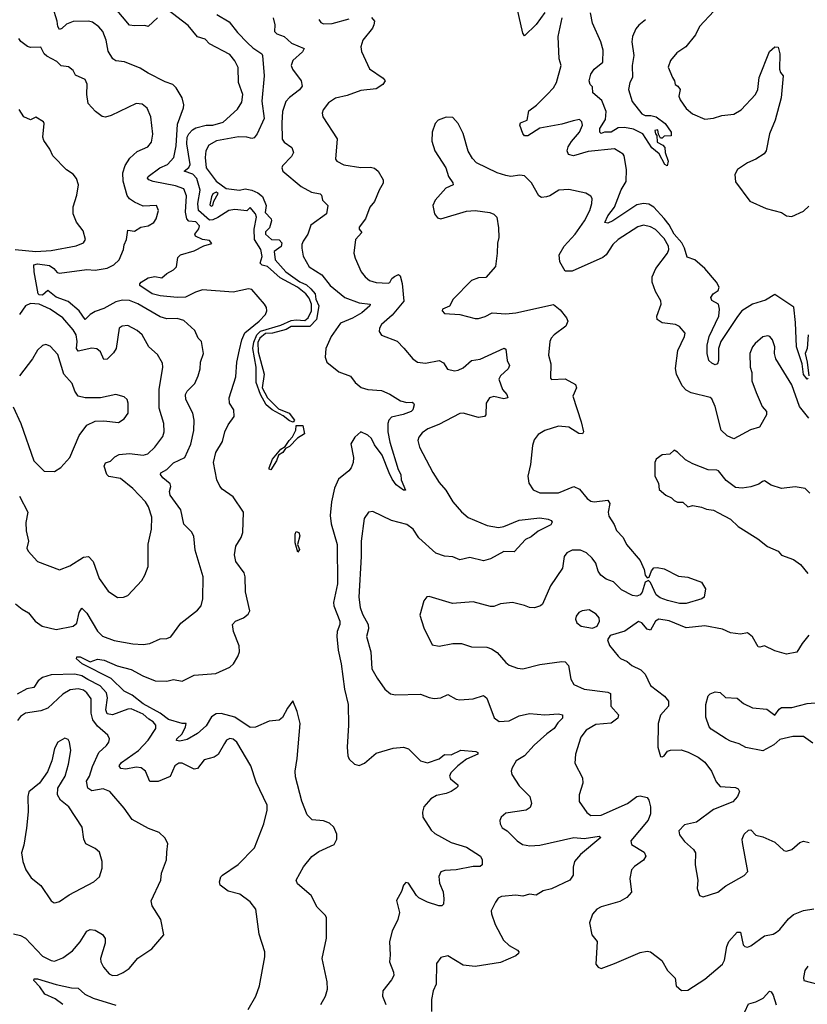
# Model space of a CAD drawing. Extents: x 2143765 to 2212931, y 878955 to 1017455.
# Tile 210 of 256: x 2155531 to 2160157, y 987996 to 993774. Entities that reach past the tile are written whole.
import ezdxf

# ---------------------------------------------------------------- set-up
doc = ezdxf.new("R2010")
doc.units = 0

msp = doc.modelspace()

# ---------------------------------------------------------------- linework, layer by layer
at = {"layer": '0CON20XD'}
for points in [[(2156340.4, 993785), (2156285, 993734.5), (2156265, 993740.6), (2156205, 993737.5), (2156175, 993742), (2156043, 993903)], [(2158615, 993815.7), (2158565, 993746.9), (2158495, 993680), (2158485.7, 993695.7), (2158437.8, 993905)], [(2156146.8, 993526.8), (2156095, 993533.8), (2156078.5, 993545), (2156050.7, 993590.7), (2156038.1, 993655), (2156018.9, 993705), (2155995, 993732.2), (2155959.2, 993759.2), (2155935, 993766.4), (2155845, 993764.5), (2155805, 993748.1), (2155778.2, 993721.8), (2155765, 993716.9), (2155755, 993733.8), (2155751.2, 993765), (2155725, 993847.5)], [(2156689.1, 993805), (2156761.1, 993761.1), (2156809.7, 993699.7), (2156868.6, 993638.6), (2156899.5, 993609.5), (2156951.9, 993575), (2156956.5, 993565), (2156965.7, 993445), (2156952.7, 993297.3), (2156967.1, 993195), (2156925, 993105.6), (2156908.2, 993081.8), (2156895, 993077.1), (2156865.3, 993085.3), (2156815, 993087.7), (2156686.7, 993063.3), (2156642.4, 993037.6), (2156624.2, 993005), (2156619.4, 992965), (2156625.5, 992905), (2156685, 992826.2), (2156742.9, 992782.9), (2156822.5, 992775), (2156855, 992781.4), (2156895, 992773.6), (2156928.8, 992758.8), (2156956, 992736), (2156978.1, 992685), (2156972.8, 992642.8), (2157008.1, 992605), (2157009.2, 992595), (2156997.1, 992552.9), (2156975, 992530), (2156974.5, 992515), (2157010, 992485), (2157055, 992483.3), (2157070, 992465), (2157067.1, 992442.9), (2157025.5, 992414.5), (2157031.2, 992365), (2157094.4, 992295), (2157176.5, 992236.5), (2157215, 992218.1), (2157240.9, 992195), (2157265.6, 992165), (2157269.6, 992135), (2157287.6, 992095), (2157274.1, 992015), (2157235.3, 991974.7), (2157125, 991973.8), (2157095, 991956.8), (2157015, 991935.4), (2156975, 991933.8), (2156941.5, 991905), (2156929.8, 991880.2), (2156931.2, 991825), (2156966.2, 991693.8), (2156954.2, 991615), (2156985.4, 991555), (2157050.8, 991490.8), (2157112.5, 991465), (2157144.5, 991425), (2157136.8, 991413.2), (2157115, 991420.8), (2157079.1, 991449.1), (2157014.4, 991484.4), (2156979.2, 991515), (2156944.2, 991575), (2156919.5, 991645), (2156920, 991735), (2156900.6, 991845), (2156905, 991882), (2156924.2, 991925), (2156945, 991945.8), (2157065, 991981.5), (2157125, 992008.5), (2157155, 992013.8), (2157205, 992008.8), (2157225.5, 992025), (2157245.4, 992065), (2157243.8, 992105), (2157230.4, 992140.4), (2157211.8, 992165), (2157162, 992205), (2157059.6, 992259.6), (2156985.3, 992325.3), (2156954.7, 992334.7), (2156942.9, 992345), (2156954.2, 992385), (2156947.1, 992425), (2156909.2, 992485), (2156908.8, 992545), (2156921.5, 992615), (2156915.2, 992635.2), (2156885, 992672.5), (2156865, 992653.6), (2156795, 992661.2), (2156760, 992655), (2156695, 992613.2), (2156665, 992599.5), (2156645, 992597.7), (2156580.3, 992655), (2156576.6, 992696.6), (2156590, 992775), (2156572, 992842), (2156547.9, 992867.9), (2156497.1, 992885), (2156523.4, 992906.6), (2156531.1, 992925), (2156513.2, 993046.8), (2156515.2, 993085), (2156525, 993105.2), (2156545, 993127.7), (2156565, 993139.6), (2156625, 993154.7), (2156665, 993155.6), (2156725, 993172.5), (2156810.8, 993249.2), (2156835, 993290), (2156840.7, 993335), (2156816, 993405), (2156814, 993494), (2156795, 993533.8), (2156765, 993570), (2156645, 993632.5), (2156620.7, 993660.7), (2156575, 993673.3), (2156520.2, 993740.2), (2156395, 993836.7)], [(2157018.8, 993785), (2157028.8, 993745), (2157027.5, 993705), (2157041.7, 993691.7), (2157085, 993676), (2157126.4, 993636.4), (2157201.2, 993605), (2157190.8, 993585), (2157135.8, 993535), (2157125.7, 993505), (2157132.9, 993485), (2157183.2, 993415), (2157190, 993385), (2157175, 993363.3), (2157115, 993318.5), (2157094.6, 993295), (2157073.9, 993235), (2157070.9, 993169.1), (2157072.5, 993072.5), (2157085, 993056), (2157128.6, 993025), (2157138.1, 992995), (2157127.8, 992972.2), (2157075, 992916.7), (2157070.8, 992905), (2157076, 992885), (2157182.9, 992795), (2157245, 992761.8), (2157295, 992752.5), (2157302.5, 992745), (2157309.4, 992715), (2157341.4, 992685), (2157333.3, 992635), (2157240.4, 992569.6), (2157222.7, 992515), (2157195.4, 992475), (2157188.7, 992455), (2157186.9, 992433.1), (2157196.3, 992386.3), (2157231.1, 992325), (2157305, 992276.5), (2157354, 992215), (2157440.4, 992145), (2157525, 992113), (2157590, 992105), (2157587.5, 992095), (2157539.2, 992055), (2157485, 992023.2), (2157415, 991994.4), (2157360.4, 991915), (2157328.9, 991845), (2157325.5, 991795), (2157334.4, 991765), (2157405, 991708.1), (2157473.4, 991683.4), (2157501.2, 991645), (2157535.5, 991615.5), (2157575, 991603.5), (2157655, 991597.5), (2157705, 991576.4), (2157768.1, 991538.1), (2157805, 991528.8), (2157835, 991529.4), (2157843.8, 991525), (2157846.7, 991515), (2157840, 991485), (2157830, 991475), (2157782.6, 991457.4), (2157715, 991442.5), (2157698.2, 991425), (2157693.8, 991405), (2157693.2, 991355), (2157705.3, 991295.3), (2157753.8, 991135), (2157768.5, 991105), (2157771.4, 991075), (2157797, 991013), (2157785, 991013.8), (2157742.5, 991045), (2157717.7, 991077.7), (2157701.2, 991115), (2157659.2, 991219.2), (2157615, 991278.9), (2157596.1, 991316.1), (2157575, 991335.5), (2157535, 991356), (2157498.6, 991325), (2157475.7, 991285), (2157490.8, 991205), (2157488.7, 991175), (2157477.3, 991145), (2157463.7, 991126.3), (2157402.6, 991077.4), (2157379.6, 991025), (2157362.1, 990945), (2157354.5, 990865.5), (2157359.4, 990815), (2157395.5, 990695.5), (2157396.9, 990463.1), (2157374.7, 990354.7), (2157376.7, 990335), (2157410.3, 990245), (2157411.2, 990225), (2157395.8, 990185), (2157394.3, 990155), (2157400.3, 990075), (2157419.7, 989995), (2157439.1, 989845), (2157459.3, 989755), (2157461.8, 989635), (2157454.5, 989505), (2157458, 989455), (2157466.2, 989435), (2157496.7, 989405), (2157525, 989398.6), (2157555, 989411.9), (2157625, 989470.9), (2157725, 989500), (2157785, 989505.6), (2157815, 989495.8), (2157885, 989424.2), (2157925, 989412.9), (2157993.8, 989436.2), (2158025, 989462.5), (2158065, 989459.4), (2158122.1, 989487.9), (2158209.8, 989479.8), (2158221.2, 989475), (2158222, 989465), (2158155, 989434.7), (2158103.8, 989396.2), (2158063.1, 989355), (2158055.5, 989335), (2158060.4, 989320.4), (2158104, 989285), (2158104, 989275), (2158094, 989265), (2158063.9, 989246.1), (2158035, 989232.9), (2157978.6, 989221.4), (2157945, 989202.9), (2157903.6, 989155), (2157896.3, 989123.7), (2157897.5, 989095), (2157947.7, 989017.7), (2157969.2, 988999.2), (2158065, 988946.5), (2158155, 988918.5), (2158238, 988865), (2158246.7, 988845), (2158247.5, 988815), (2158235, 988804.2), (2158195, 988805.6), (2158095, 988784.6), (2158027.8, 988782.2), (2158005, 988774.2), (2157992.9, 988747.1), (2157996.4, 988706.4), (2158017, 988657), (2158022.5, 988615), (2158020, 988585), (2158010, 988575), (2157992.5, 988575), (2157925, 988595.8), (2157875, 988622), (2157860.8, 988635), (2157815, 988706.7), (2157799.3, 988710.7), (2157784.5, 988695.5), (2157772.6, 988657.4), (2157744.4, 988605), (2157761.1, 988535), (2157752.5, 988495), (2157718.2, 988425), (2157702.1, 988365), (2157706.2, 988285), (2157702.2, 988245), (2157726.5, 988185), (2157728.5, 988165), (2157715, 988139.2), (2157664.2, 988075), (2157662.5, 988045), (2157680.8, 987995)], [(2157286.9, 993775), (2157298.8, 993758.8), (2157315, 993750.6), (2157365, 993751.5), (2157465, 993780)], [(2157597, 993787), (2157613.8, 993765), (2157611.2, 993745), (2157602, 993725), (2157545.8, 993655), (2157534.2, 993615), (2157537.3, 993587.3), (2157585.5, 993485.5), (2157665, 993431.2), (2157676.7, 993415), (2157663.8, 993395), (2157625, 993369.2), (2157535, 993358.6), (2157455, 993330), (2157385, 993314.2), (2157345, 993286), (2157312.5, 993245), (2157307.5, 993225), (2157310.8, 993205), (2157395.4, 993075.4), (2157386.2, 992956.2), (2157392.5, 992945), (2157435, 992922), (2157535, 992907.1), (2157591.3, 992908.7), (2157613.6, 992903.6), (2157636.2, 992885), (2157666, 992835), (2157666, 992815), (2157642, 992775), (2157615, 992706.7), (2157586.7, 992675), (2157561.5, 992605), (2157523.8, 992556.2), (2157524.5, 992545), (2157540, 992525), (2157502.2, 992485), (2157494, 992405), (2157500.8, 992375), (2157535.4, 992295.4), (2157559.2, 992265), (2157585, 992244.2), (2157625, 992231.9), (2157695, 992228.1), (2157705, 992232.9), (2157716.5, 992255), (2157731.8, 992268.2), (2157755, 992278.2), (2157765, 992272.2), (2157777.1, 992227.1), (2157787.7, 992122.3), (2157718.9, 992041.1), (2157655.7, 991985), (2157644.3, 991965), (2157641.4, 991945), (2157655, 991924), (2157748, 991888), (2157786.5, 991846.5), (2157838.8, 991785), (2157866.7, 991765), (2157915, 991758.9), (2157995, 991774.4), (2158020.6, 991760.6), (2158044.1, 991724.1), (2158085, 991714.4), (2158105, 991716.9), (2158135, 991732.3), (2158185, 991774.1), (2158235, 991782.9), (2158375.9, 991845.9), (2158385, 991840), (2158393.3, 991775), (2158406.9, 991745), (2158399.2, 991725), (2158354.3, 991685), (2158345.7, 991665), (2158365.8, 991605), (2158391.9, 991575), (2158397.5, 991555), (2158375, 991549.5), (2158315, 991562.9), (2158290, 991555), (2158270, 991525), (2158269.2, 991455), (2158261.2, 991445), (2158225, 991439.2), (2158134.6, 991464.6), (2158115, 991463.2), (2157991.7, 991398.3), (2157927, 991373), (2157895, 991349.4), (2157874.1, 991324.1), (2157870, 991305), (2157878.9, 991265), (2157957.4, 991117.4), (2157995, 991058), (2158033.6, 991013.6), (2158075, 990944.2), (2158125, 990885.6), (2158165, 990852.7), (2158275.8, 990805.8), (2158343.6, 990793.6), (2158375, 990799.5), (2158465, 990836.6), (2158585, 990852.1), (2158635, 990843.6), (2158652.5, 990835), (2158658.8, 990825), (2158650.8, 990809.2), (2158575, 990772.5), (2158535, 990740.6), (2158502, 990725), (2158435, 990652), (2158375, 990653.6), (2158295, 990610), (2158255, 990599.1), (2158175, 990618), (2158115.6, 990604.4), (2158075, 990622.1), (2158025, 990626.5), (2157974.8, 990644.8), (2157874.7, 990734.7), (2157841.4, 990785), (2157805, 990811.9), (2157715, 990835.7), (2157605, 990888), (2157580, 990885), (2157553.6, 990846.4), (2157536.1, 990715), (2157536.9, 990625), (2157523.1, 990385), (2157530, 990325), (2157544.6, 990285), (2157577.9, 990225), (2157579.4, 990200.6), (2157568.1, 990155), (2157593.3, 990065), (2157599.4, 989965), (2157629.3, 989909.3), (2157675, 989846.2), (2157708.8, 989818.8), (2157738.3, 989811.7), (2157885, 989817.1), (2157935, 989796), (2157965, 989790.8), (2158005, 989795.8), (2158045, 989814), (2158095, 989787.1), (2158115, 989782.9), (2158195, 989788.6), (2158255, 989808), (2158275, 989793.3), (2158317.5, 989677.5), (2158346.1, 989656.1), (2158405, 989659.5), (2158465, 989688.9), (2158525, 989703.5), (2158615, 989694.5), (2158695, 989700.5), (2158718, 989695), (2158718.5, 989675), (2158691.3, 989648.7), (2158670.4, 989615), (2158626.2, 989583.8), (2158552.8, 989517.2), (2158494.7, 989455.3), (2158447.1, 989425), (2158422.9, 989385), (2158417.1, 989365), (2158421.4, 989345), (2158465, 989279.4), (2158527.1, 989215), (2158537.5, 989175)], [(2160161.7, 991668.3), (2160155, 991664.5), (2160135, 991691.4), (2160126.8, 991755), (2160093.6, 991855), (2160087.8, 991997.8), (2160077.1, 992087.1), (2159965, 992161.3), (2159911, 992129), (2159835, 992106), (2159772.1, 992065), (2159746.4, 992033.6), (2159648.8, 991885), (2159635.4, 991845), (2159634.6, 991775), (2159628.1, 991755), (2159615, 991749.1), (2159595, 991758.2), (2159578.8, 991775), (2159567.9, 991815), (2159568.7, 991865), (2159579.7, 991915), (2159636.2, 992035), (2159640.5, 992075), (2159635.7, 992105.7), (2159595.9, 992125.9), (2159589.1, 992145), (2159603.9, 992166.1), (2159632.7, 992185), (2159638.8, 992205), (2159623, 992235), (2159555, 992313.4), (2159495, 992365.5), (2159451.1, 992381.1), (2159435.4, 992434.6), (2159419.3, 992465), (2159375.4, 992515.4), (2159345, 992569.8), (2159315, 992608.2), (2159255.3, 992675), (2159225, 992691.2), (2159195, 992696.1), (2159155, 992688.2), (2159015, 992593.4), (2158985, 992580.9), (2158967.5, 992585), (2158985, 992622.5), (2159024, 992675), (2159064, 992776), (2159092.7, 992825), (2159093.6, 992895), (2159081.5, 992975), (2159075, 992985.5), (2159025, 993016.2), (2158869.5, 993000.5), (2158783.6, 992976.4), (2158753.8, 992983.8), (2158745.5, 993005), (2158752, 993028), (2158770.7, 993059.3), (2158818.6, 993115), (2158835.6, 993155), (2158832, 993175), (2158817.8, 993187.8), (2158781.7, 993181.7), (2158715, 993160.5), (2158585, 993138.2), (2158515, 993092.6), (2158495, 993092.7), (2158485, 993105.8), (2158468.5, 993155), (2158471.1, 993168.9), (2158512, 993185), (2158520.6, 993239.4), (2158566.4, 993273.6), (2158628.9, 993335), (2158666.5, 993375), (2158683.8, 993406.2), (2158710, 993505), (2158700, 993545), (2158693.3, 993675), (2158716.9, 993785)], [(2159205.5, 993774.5), (2159167.2, 993742.8), (2159149.4, 993720.6), (2159129.5, 993675), (2159126.1, 993645), (2159137.6, 993565), (2159127.7, 993505), (2159129.1, 993435), (2159114.4, 993405), (2159105.6, 993365), (2159128, 993295), (2159185, 993221.2), (2159205, 993212), (2159237.5, 993212.5), (2159269.4, 993205), (2159322, 993165), (2159356.1, 993115), (2159356.3, 993093.7), (2159315, 993090), (2159305, 993080), (2159295, 993080), (2159281.7, 993101.7), (2159278.3, 993128.3), (2159260, 993125), (2159264.2, 993104.2), (2159272.5, 993095), (2159273.8, 993055), (2159308.8, 993038.8), (2159320, 993025), (2159321.2, 992995), (2159339.5, 992945), (2159333.3, 992916.7), (2159319.2, 992925), (2159286.9, 992986.9), (2159242.5, 993022.5), (2159190, 993105), (2159135, 993132), (2159082.7, 993142.7), (2159045, 993140.5), (2159005, 993113.9), (2158966.2, 993113.8), (2158945, 993105.8), (2158937.1, 993115), (2158938.7, 993135), (2158972.1, 993187.9), (2158975.5, 993235), (2158950.5, 993300.5), (2158897.8, 993345), (2158895, 993380), (2158881.2, 993395), (2158874.4, 993415), (2158885.5, 993455), (2158904.6, 993485), (2158955.7, 993525), (2158957.3, 993595), (2158943.8, 993645), (2158894.6, 993755), (2158883.4, 993815)], [(2159607.7, 993825), (2159522.9, 993735), (2159500, 993685), (2159443.8, 993615), (2159390.5, 993579.5), (2159353.3, 993535), (2159340, 993495), (2159363.8, 993435), (2159376.7, 993415), (2159380, 993395), (2159396.2, 993385), (2159409.2, 993365), (2159402.5, 993325), (2159409.2, 993305), (2159445, 993253.8), (2159481.3, 993221.3), (2159555, 993190), (2159605, 993196.5), (2159655, 993212.5), (2159725, 993220.5), (2159768.6, 993245), (2159852.9, 993335), (2159866.7, 993365), (2159873.8, 993435), (2159935, 993587.1), (2159965, 993615.7), (2159985, 993613.3), (2159994.2, 993574.2), (2159992.9, 993485), (2159998.6, 993465), (2160013.8, 993445), (2160002.5, 993315), (2159967.5, 993185), (2159934.6, 993105), (2159914.3, 993005), (2159903.3, 992986.7), (2159854.6, 992955.4), (2159805, 992933.5), (2159746.2, 992895), (2159730.8, 992865), (2159735, 992823.3), (2159819.3, 992709.3), (2159915, 992665.7), (2160003.9, 992643.9), (2160035, 992623.8), (2160065, 992620), (2160135, 992650), (2160165, 992680)], [(2155506.5, 990346.5), (2155544.6, 990314.6), (2155582.8, 990292.8), (2155620.8, 990245), (2155662, 990215), (2155745, 990196.5), (2155845, 990215.7), (2155867.2, 990232.8), (2155879.5, 990295), (2155895, 990321.2), (2155925, 990291.9), (2155987, 990187), (2156016.6, 990156.6), (2156085, 990130.9), (2156195, 990111.1), (2156255, 990108.1), (2156295, 990112.9), (2156355, 990142), (2156395, 990144), (2156417.9, 990152.1), (2156477.9, 990232.1), (2156575, 990310), (2156595.6, 990335), (2156606.7, 990375), (2156608.8, 990505), (2156561.4, 990661.4), (2156554.1, 990744.1), (2156539.1, 990769.1), (2156494, 990814), (2156477.7, 990897.7), (2156414.6, 990985), (2156410, 991005), (2156417.5, 991035), (2156415, 991051.2), (2156372.2, 991085), (2156357.5, 991105), (2156360, 991115), (2156395, 991135.5), (2156435, 991173.8), (2156500, 991205), (2156535.9, 991284.1), (2156553.6, 991363.6), (2156556.4, 991425), (2156547.3, 991465), (2156507.1, 991545), (2156504.6, 991575), (2156515, 991594.3), (2156559.9, 991640.1), (2156579.5, 991685), (2156590, 991725), (2156591.9, 991765), (2156610.8, 991815), (2156598.1, 991885), (2156578.1, 991905), (2156560.2, 991950.2), (2156495, 992010), (2156455, 992020), (2156395, 992018.5), (2156355, 992030.7), (2156225, 992106.2), (2156175, 992126.4), (2156135, 992128.9), (2156095, 992119.7), (2156025, 992079.3), (2155975, 992062.4), (2155945.6, 992045), (2155915, 992015.6), (2155879.6, 992065), (2155815, 992121.6), (2155745, 992146.1), (2155696, 992185), (2155665, 992158.6), (2155645, 992158.9), (2155639.5, 992165), (2155615.5, 992295), (2155614.6, 992335), (2155635, 992341.2), (2155705, 992332.3), (2155732, 992315), (2155750.4, 992290.4), (2155765, 992287.6), (2155925, 992309), (2155975, 992304.8), (2156043.6, 992316.4), (2156084, 992335), (2156114.3, 992365), (2156141.2, 992425), (2156143.6, 992453.6), (2156157.8, 992485), (2156165, 992540), (2156205, 992534), (2156242.7, 992557.3), (2156285, 992564), (2156318.8, 992585), (2156332.5, 992605), (2156345.8, 992655), (2156335, 992683.8), (2156255, 992679.2), (2156205, 992704.2), (2156175, 992722.5), (2156162.4, 992742.4), (2156137.6, 992827.6), (2156135.8, 992875), (2156151.1, 992918.9), (2156177.8, 992962.2), (2156219.8, 993000.2), (2156282.6, 993027.4), (2156305.5, 993055), (2156313.1, 993103.1), (2156301.2, 993205), (2156280, 993255), (2156249.6, 993279.6), (2156215, 993283.6), (2156068.6, 993211.4), (2156035, 993203.1), (2156015, 993205.8), (2155975.6, 993235.6), (2155932.4, 993282.4), (2155924.3, 993335), (2155926.8, 993396.8), (2155915, 993423.8), (2155858, 993448), (2155845.8, 993475.8), (2155817.6, 993497.6), (2155775, 993504.3), (2155749.5, 993529.5), (2155690.9, 993560.9), (2155674, 993575), (2155655, 993612.5), (2155595, 993612.2), (2155577.4, 993617.4), (2155536.9, 993646.9), (2155526.4, 993665)], [(2157298.9, 987995), (2157327.7, 988045), (2157337.6, 988085), (2157337.3, 988127.3), (2157307.8, 988265), (2157332.9, 988385), (2157332, 988505), (2157325, 988520), (2157277, 988567), (2157243.1, 988635), (2157163.3, 988703.3), (2157154, 988725), (2157196.9, 988803.1), (2157246, 988864), (2157287.3, 988892.7), (2157377.1, 988935), (2157393.1, 988965), (2157394.3, 988995), (2157375.8, 989035), (2157349.4, 989059.4), (2157315, 989072.2), (2157248.9, 989078.9), (2157218.5, 989108.5), (2157187.6, 989187.6), (2157150.7, 989330.7), (2157149.6, 989365), (2157161, 989439), (2157177.5, 989645), (2157160, 989715), (2157135, 989777.5), (2157103.3, 989735), (2157075, 989678.8), (2157055, 989664), (2156995, 989657.1), (2156916.6, 989623.4), (2156885, 989621.5), (2156795, 989681.1), (2156715, 989702.4), (2156685, 989700.7), (2156656.4, 989683.6), (2156625, 989629.7), (2156574.1, 989585.9), (2156515, 989550.5), (2156470.8, 989540.8), (2156452.5, 989545), (2156454.5, 989555), (2156485, 989584.4), (2156505.3, 989625), (2156507.5, 989645), (2156485, 989644.3), (2156405, 989667.4), (2156355.7, 989705.7), (2156255, 989758.8), (2156191.1, 989811.1), (2156145, 989834.4), (2156067.8, 989907.8), (2155897.1, 989995), (2155863.6, 990023.6), (2155866.7, 990035), (2155885, 990035.5), (2155945, 990006), (2155987.8, 990022.2), (2156026, 990016), (2156102.3, 989982.3), (2156185, 989960.4), (2156253.7, 989923.7), (2156325.5, 989894.5), (2156395, 989893.5), (2156435, 989903.1), (2156485, 989893.2), (2156555, 989927.7), (2156682.4, 989937.6), (2156765, 989974.5), (2156786.5, 989995), (2156812.8, 990037.2), (2156821.8, 990065), (2156820.5, 990100.5), (2156787.1, 990185), (2156781.2, 990225), (2156798.8, 990245), (2156844.7, 990265.3), (2156873.3, 990285), (2156881.8, 990305), (2156856.4, 990416.4), (2156855.4, 990505), (2156848.2, 990528.2), (2156800, 990595), (2156792.1, 990635), (2156800, 990685), (2156831.6, 990735), (2156841.4, 990765), (2156845.4, 990885), (2156785, 990974), (2156720, 991020), (2156706.8, 991036.8), (2156689.2, 991075), (2156669.4, 991175), (2156683.1, 991235), (2156721.1, 991298.9), (2156734.6, 991355), (2156755, 991397.1), (2156789.5, 991445), (2156789.1, 991485), (2156763.1, 991525), (2156760.4, 991555), (2156800.7, 991679.3), (2156805.7, 991765), (2156822.5, 991837.5), (2156835.1, 991894.9), (2156853.2, 991936.8), (2156936.9, 992005), (2156973.8, 992045), (2156982.5, 992065), (2156981.1, 992085), (2156968.2, 992105), (2156895, 992191.4), (2156875, 992195.6), (2156785, 992175.5), (2156605, 992188.7), (2156563.9, 992176.1), (2156505, 992145.6), (2156456.2, 992143.8), (2156355, 992153.8), (2156308.8, 992165), (2156236.2, 992215), (2156235.8, 992225), (2156244.4, 992235), (2156285, 992259.6), (2156325, 992266.5), (2156365, 992259.6), (2156395, 992285.6), (2156435, 992307.3), (2156450.8, 992325), (2156460.5, 992379.5), (2156475.8, 992395), (2156555, 992417.8), (2156612.5, 992447.5), (2156658.3, 992461.7), (2156645, 992477.8), (2156605, 992485.5), (2156563.8, 992505), (2156560, 992515), (2156583.6, 992546.4), (2156585.9, 992565), (2156565, 992587.3), (2156525, 992592.9), (2156511.6, 992605), (2156503.7, 992645), (2156509.9, 992739.9), (2156495, 992781.4), (2156445, 992799.8), (2156314, 992825), (2156288.8, 992835), (2156280.8, 992845), (2156286, 992855), (2156352.9, 992905), (2156399.1, 992925), (2156435.5, 992965), (2156449.2, 993035), (2156457.7, 993162.3), (2156492.6, 993257.4), (2156494.4, 993275), (2156485, 993316.2), (2156450.6, 993375), (2156430.8, 993395), (2156385, 993410.4), (2156285, 993459.7), (2156239.1, 993489.1), (2156146.8, 993526.8)], [(2155505, 992426.2), (2155626.2, 992413.8), (2155715, 992420.9), (2155862.8, 992447.2), (2155905.8, 992465), (2155917.1, 992485), (2155903.5, 992535), (2155865, 992585.8), (2155844.6, 992635), (2155844, 992676), (2155865.5, 992745), (2155875.5, 992805), (2155865, 992842), (2155845, 992867.5), (2155805, 992892.5), (2155725.6, 992975.6), (2155708.6, 993015), (2155673.1, 993065), (2155666.9, 993085), (2155673.8, 993165), (2155670, 993175), (2155625, 993203.3), (2155594, 993186), (2155554.4, 993205), (2155527.8, 993247.8)], [(2158625, 992734.3), (2158595, 992731.8), (2158580.6, 992740.6), (2158537.2, 992817.2), (2158495, 992858.8), (2158468.3, 992861.7), (2158415, 992854.2), (2158385, 992859.2), (2158335, 992875.6), (2158214.2, 992935), (2158189.4, 992959.4), (2158163.8, 993003.8), (2158135, 993107.5), (2158106.9, 993165), (2158075, 993200), (2158035, 993202), (2157987.5, 993185), (2157970, 993165), (2157954, 993115), (2157951.2, 993061.2), (2157968, 993005), (2158033.8, 992905), (2158048.8, 992855), (2158075, 992817.5), (2158076, 992805), (2158033.8, 992785), (2157971.2, 992715), (2157956.2, 992685), (2157966.1, 992636.1), (2157985, 992612.5), (2158005, 992606.2), (2158155, 992650), (2158205, 992654), (2158292.5, 992642.5), (2158315, 992633.8), (2158333.8, 992615), (2158343.6, 992553.6), (2158343.9, 992496.1), (2158336.1, 992463.9), (2158335.8, 992405), (2158324.3, 992325.7), (2158268.5, 992261.5), (2158225, 992258.9), (2158185, 992244.2), (2158077.5, 992135), (2158055.9, 992094.1), (2158013.9, 992076.1), (2158012.5, 992065), (2158025, 992050), (2158115, 992043.8), (2158205, 992020), (2158225, 992020), (2158265, 992032), (2158305, 992054.2), (2158385, 992048.6), (2158444.3, 992054.3), (2158665, 992102.9), (2158705, 992072.5), (2158742.5, 992025), (2158750, 992005), (2158738.8, 991975), (2158670, 991925), (2158652, 991905), (2158644.2, 991885), (2158635.6, 991805), (2158650.8, 991755), (2158648.3, 991671.7), (2158655, 991663.3), (2158735, 991667.1), (2158795, 991633.3), (2158800, 991615), (2158779.2, 991565), (2158829.2, 991415), (2158841.2, 991355), (2158835.6, 991344.4), (2158815, 991346), (2158755, 991383.3), (2158695, 991389.5), (2158615, 991363.3), (2158575, 991340.8), (2158552, 991308), (2158542.2, 991275), (2158530.5, 991165), (2158514.4, 991095), (2158520, 991055), (2158545.9, 991015.9), (2158585, 990998.6), (2158695, 990997.1), (2158785, 991035.6), (2158819.3, 991019.3), (2158864.2, 990965), (2158885, 990948.6), (2158905, 990944.5), (2158985, 990954.2), (2158996.4, 990935), (2158987.3, 990885), (2158990, 990860), (2159021.7, 990811.7), (2159036.3, 990776.3), (2159075.4, 990735.4), (2159094.4, 990695), (2159175, 990600.8), (2159197.7, 990547.7), (2159204, 990514), (2159215, 990498.6), (2159227.1, 990502.9), (2159240.6, 990539.4), (2159255, 990557.8), (2159275, 990560.4), (2159315, 990552.2), (2159399.1, 990509.1), (2159455, 990502.5), (2159535, 990473.3), (2159558, 990435), (2159551.2, 990385), (2159537.5, 990375), (2159445, 990347.5), (2159405, 990348.8), (2159335, 990365.4), (2159292.6, 990382.6), (2159269.3, 990399.3), (2159235, 990471.1), (2159223.6, 990483.6), (2159205, 990474.4), (2159185.8, 990415), (2159175, 990399.1), (2159155, 990391.8), (2159130, 990395), (2159065, 990429.4), (2159018.1, 990475), (2158975, 990491.4), (2158944.1, 990514.1), (2158928.7, 990538.7), (2158913.6, 990585), (2158893.6, 990613.6), (2158860, 990645), (2158825, 990661.1), (2158775, 990660.8), (2158743.3, 990645), (2158728.8, 990625), (2158718.8, 990555), (2158648.7, 990451.3), (2158600.8, 990345), (2158590, 990335), (2158555, 990323.5), (2158525, 990324.4), (2158495, 990337.5), (2158425, 990354.2), (2158355, 990346), (2158315, 990331.2), (2158295, 990331.2), (2158195, 990359.2), (2158072.3, 990347.7), (2157935, 990390), (2157922.3, 990387.7), (2157904, 990365), (2157880.5, 990280.5), (2157904, 990205), (2157953.3, 990105), (2157995, 990097.1), (2158075, 990114.2), (2158125, 990114.2), (2158185, 990094.2), (2158275, 990091.4), (2158302.4, 990082.4), (2158335, 990061.4), (2158385, 990002.5), (2158405, 989987.1), (2158455, 989968.6), (2158485, 989965.7), (2158585, 989990.6), (2158715, 990008.9), (2158735, 990005.6), (2158753.1, 989985), (2158768.1, 989905), (2158785, 989872.5), (2158845, 989845.5), (2158985, 989828.5), (2158999.7, 989819.7), (2159002.9, 989745), (2159048, 989695), (2159044, 989675), (2159005, 989645.6), (2158915, 989638.2), (2158856.7, 989605), (2158825.5, 989565), (2158794.4, 989465), (2158791.7, 989411.7), (2158837.1, 989325), (2158837.5, 989295), (2158816.9, 989225), (2158816.8, 989186.8), (2158861.9, 989121.9), (2158884.4, 989104.4), (2158945, 989105.4), (2159100, 989175), (2159154.3, 989215), (2159175, 989219.1), (2159215, 989210), (2159225.3, 989195), (2159235.9, 989155), (2159234.8, 989115), (2159222.2, 989077.8), (2159120.9, 988955), (2159124.3, 988935), (2159198.5, 988888.5), (2159207.5, 988865), (2159195, 988843.1), (2159142, 988805), (2159124, 988785), (2159114.3, 988735), (2159123.8, 988655), (2159096.8, 988623.2), (2159055, 988600), (2158945, 988568), (2158920, 988555), (2158894.3, 988525.7), (2158876.7, 988475), (2158891.2, 988405), (2158922, 988365), (2158915, 988232.5), (2158927.5, 988215), (2158945, 988206.7), (2159024.4, 988235.6), (2159175, 988300.8), (2159215, 988307.5), (2159235, 988304), (2159303, 988253), (2159335, 988193.8), (2159379.7, 988149.7), (2159386.7, 988105), (2159417.7, 988077.7), (2159455, 988080), (2159555, 988144), (2159657.9, 988232.1), (2159669.2, 988255), (2159683.5, 988335), (2159694.7, 988365.3), (2159745, 988420), (2159765, 988420), (2159780, 988345), (2159788.8, 988335), (2159805, 988331.1), (2159825, 988339.4), (2159905, 988398.1), (2159955, 988408), (2159975, 988420), (2159995, 988436.2), (2160045, 988498.8), (2160075, 988523.3), (2160135, 988547.5), (2160195, 988556.4)], [(2156655, 992680), (2156665, 992684), (2156671.2, 992708.8), (2156696, 992755), (2156685, 992762.5), (2156665, 992752.5), (2156656.7, 992735), (2156647, 992687), (2156655, 992680)], [(2160165.6, 991435.6), (2160109.8, 991505), (2160065, 991632.5), (2159972.5, 991785), (2159964.2, 991815), (2159965.8, 991855), (2159952, 991895), (2159936.2, 991915), (2159925, 991919.2), (2159895, 991912.5), (2159850, 991875), (2159834.3, 991855), (2159818.6, 991815), (2159821.4, 991735), (2159831.4, 991705), (2159831.1, 991655), (2159856.1, 991586.1), (2159890.6, 991505), (2159916.9, 991475), (2159917.1, 991455), (2159875, 991383.8), (2159821.9, 991368.1), (2159725, 991315.4), (2159685, 991331.4), (2159650.6, 991365), (2159614.5, 991505), (2159595, 991550), (2159585, 991557.1), (2159474.7, 991584.7), (2159445, 991599.6), (2159420.9, 991625), (2159388.2, 991695), (2159381.7, 991728.3), (2159396.3, 991833.7), (2159435.8, 991915), (2159438.8, 991935), (2159405, 991973.3), (2159382.5, 991985), (2159305, 991995.8), (2159274.2, 992015), (2159273.1, 992035), (2159298.6, 992105), (2159295.8, 992125), (2159265, 992178.8), (2159244.6, 992234.6), (2159244.5, 992265), (2159266, 992314), (2159335, 992404.4), (2159342.2, 992425), (2159340.5, 992445), (2159315, 992490.4), (2159265, 992543.1), (2159235, 992559.6), (2159195, 992567.9), (2159160.5, 992559.5), (2159045.5, 992485), (2159014.5, 992455), (2158974.7, 992395.3), (2158955, 992379.5), (2158775, 992299.5), (2158735, 992298.8), (2158703.1, 992353.1), (2158699.5, 992395), (2158728.2, 992445), (2158793.5, 992515), (2158847.5, 992595), (2158879.6, 992655), (2158891.5, 992695), (2158892.9, 992725), (2158885, 992738), (2158855, 992755.8), (2158755, 992778.6), (2158696.7, 992775), (2158645, 992740.6), (2158625, 992734.3)], [(2155528.7, 990978.7), (2155579.4, 990885), (2155566.4, 990823.6), (2155568.5, 990775), (2155582.9, 990715), (2155573.6, 990673.6), (2155580, 990655), (2155634.6, 990594.6), (2155765, 990545.7), (2155825, 990570), (2155905, 990621.1), (2155935, 990624.3), (2155963.1, 990595), (2155996.9, 990495), (2156051.3, 990421.3), (2156105, 990384.2), (2156140, 990385), (2156166.7, 990395), (2156247.2, 990482.8), (2156266.7, 990515), (2156284.4, 990565), (2156285.7, 990695.7), (2156304.5, 990785.5), (2156307.3, 990855), (2156288.2, 990915), (2156269.4, 990945), (2156195, 991022.9), (2156122.1, 991082.1), (2156053.6, 991093.6), (2156042.9, 991105), (2156027.1, 991155), (2156035, 991173.8), (2156065, 991183.1), (2156090.1, 991209.9), (2156115, 991222.7), (2156175, 991228.8), (2156255, 991218.7), (2156283.5, 991226.5), (2156324.5, 991265), (2156371.1, 991328.9), (2156379.5, 991355), (2156378.2, 991405), (2156350, 991495), (2156349.6, 991605), (2156372.2, 991735), (2156369.3, 991759.3), (2156339.5, 991809.5), (2156290, 991855), (2156250, 991925), (2156221.1, 991951.1), (2156165, 991979.4), (2156132.5, 991975), (2156115.7, 991964.3), (2156096.9, 991845), (2156080.9, 991819.1), (2156045, 991783.1), (2156025, 991780.8), (2156005, 991826), (2155983.6, 991843.6), (2155955, 991846.2), (2155875, 991830), (2155864, 991845), (2155868.5, 991885), (2155862.6, 991925), (2155845.4, 991955), (2155784.4, 992025), (2155710, 992075), (2155645, 992105.2), (2155595, 992108.9), (2155564.6, 992095), (2155529.6, 992045)], [(2160162.1, 991925), (2160156.2, 991845), (2160144.2, 991815), (2160156.1, 991765), (2160164.6, 991685.4)], [(2155735, 991123.8), (2155772.7, 991147.3), (2155825, 991206.2), (2155880.8, 991335), (2155925.5, 991394.5), (2155975, 991419.2), (2156025, 991420), (2156110.3, 991409.7), (2156145, 991431.2), (2156168.6, 991465), (2156168.1, 991525), (2156162.5, 991545), (2156145, 991562), (2156095, 991575.8), (2156005, 991555.6), (2155915.8, 991555.8), (2155875, 991566), (2155855, 991593.8), (2155838.9, 991638.9), (2155790.8, 991695), (2155755, 991810), (2155709.3, 991859.3), (2155685, 991869.2), (2155665, 991862), (2155635, 991834.2), (2155606.5, 991783.5), (2155529.4, 991685)], [(2155492, 991502), (2155537.5, 991405), (2155614, 991185), (2155675, 991126), (2155735, 991123.8)], [(2157005, 991132.5), (2156996.2, 991136.2), (2156995.8, 991145), (2157014.6, 991195), (2157064.5, 991255), (2157090.8, 991269.2), (2157112.5, 991305), (2157133.7, 991326.3), (2157152.5, 991365), (2157155, 991393.3), (2157192.8, 991392.8), (2157204.3, 991345), (2157161.6, 991318.4), (2157115, 991270), (2157092.5, 991257.5), (2157075.9, 991234.1), (2157051.4, 991218.6), (2157039.1, 991185), (2157005, 991132.5)], [(2160171.2, 990995), (2160143.9, 991023.9), (2160085, 991033.3), (2160005, 991024.2), (2159945, 991042), (2159905, 991068), (2159893.8, 991065), (2159871.2, 991048.8), (2159825, 991032.5), (2159774.1, 991025.9), (2159735, 991028.8), (2159680.3, 991070.3), (2159635, 991126.2), (2159625, 991131.2), (2159575, 991132), (2159485, 991168), (2159441.2, 991191.2), (2159395, 991236.7), (2159375, 991247.5), (2159350, 991225), (2159305, 991221.2), (2159268.8, 991195), (2159260, 991175), (2159260, 991095), (2159282.5, 991055), (2159287.3, 991017.3), (2159325, 990983.8), (2159358.3, 990968.3), (2159375, 990953.3), (2159395, 990943.3), (2159425, 990942.5), (2159455, 990916.7), (2159485, 990923.3), (2159535, 990913.8), (2159565, 990902), (2159605, 990896.2), (2159635, 990881.2), (2159705, 990843.3), (2159751.2, 990801.2), (2159865, 990728.8), (2159923, 990683), (2159985, 990655.8), (2160005, 990632.5), (2160075, 990606.7), (2160116.4, 990576.4), (2160160, 990525)], [(2157165, 990650), (2157148.8, 990705), (2157149.1, 990755), (2157155, 990770.8), (2157170.6, 990765), (2157176.4, 990745), (2157163.3, 990695), (2157173.8, 990665), (2157165, 990650)], [(2158895, 990204), (2158922.5, 990215), (2158936.1, 990243.9), (2158933.9, 990263.9), (2158916.8, 990286.8), (2158875, 990312), (2158835, 990305.8), (2158814.4, 990295.6), (2158798.8, 990275), (2158794.1, 990255.9), (2158803.8, 990235), (2158827.5, 990215), (2158895, 990204)], [(2160165, 990162), (2160125.4, 990114.6), (2160095, 990062.5), (2160035, 990051.5), (2159965, 990070.6), (2159905, 990100), (2159878.2, 990091.8), (2159868, 990095), (2159835, 990153.1), (2159805, 990176.5), (2159765, 990168.6), (2159705, 990175.8), (2159657.8, 990197.8), (2159555, 990216.9), (2159445.3, 990205.3), (2159345, 990247.3), (2159285, 990257.3), (2159264.8, 990245.2), (2159235, 990192), (2159215, 990197.5), (2159185, 990235.7), (2159165, 990242.5), (2159084.2, 990185.8), (2158999.3, 990160.7), (2158983.9, 990136.1), (2158995, 990102.5), (2159045, 990040), (2159060, 990025), (2159097.6, 990007.6), (2159126.2, 989985), (2159179.5, 989959.5), (2159203.3, 989933.3), (2159235, 989867.5), (2159317.1, 989805), (2159341.9, 989775), (2159340.8, 989745), (2159295, 989694), (2159280, 989645), (2159279.1, 989505), (2159295, 989451.2), (2159305, 989448), (2159315, 989454), (2159335, 989482), (2159352, 989488), (2159415, 989490), (2159456, 989476), (2159515, 989447.1), (2159555, 989417.9), (2159594.1, 989365), (2159621.3, 989301.3), (2159644.2, 989275), (2159735, 989268.9), (2159751.1, 989261.1), (2159758.1, 989245), (2159746.7, 989215), (2159718.6, 989185), (2159605, 989138.7), (2159505, 989066.2), (2159435, 989048.9), (2159401.4, 989015), (2159405, 988990), (2159435, 988952), (2159488.8, 988905), (2159499.2, 988885), (2159497.1, 988815), (2159513.8, 988725), (2159510, 988675), (2159522.5, 988635), (2159545, 988626.2), (2159630, 988655), (2159677.8, 988692.2), (2159785, 988752), (2159807.5, 988775), (2159776.4, 988946.4), (2159774.5, 988965.5), (2159785.9, 988994.1), (2159811.2, 989018.8), (2159825, 989021.2), (2159855, 988989.2), (2159895, 988979.2), (2159965, 988947.5), (2160019.2, 988899.2), (2160034.1, 988894.1), (2160065, 988904.3), (2160113.2, 988946.8), (2160135, 988954.2), (2160168, 988945)], [(2156871.9, 987965), (2156918.5, 988045), (2156938.5, 988105), (2156970.8, 988275), (2156970, 988305), (2156937, 988407), (2156917.8, 988555), (2156885, 988596.9), (2156822.7, 988642.7), (2156755, 988661.2), (2156707.5, 988695), (2156703.3, 988715), (2156712.5, 988745), (2156722.5, 988755), (2156813.1, 988816.9), (2156910, 988915), (2156964.3, 989055), (2156984.2, 989135), (2156984.3, 989165), (2156920.3, 989300.3), (2156889.2, 989395), (2156805.4, 989535), (2156785, 989553.1), (2156765, 989557.1), (2156745, 989546), (2156733.4, 989526.6), (2156696.7, 989463.3), (2156673, 989447), (2156615, 989431.4), (2156575, 989380), (2156555, 989376.7), (2156485, 989410.5), (2156465, 989411.9), (2156441.9, 989395), (2156415, 989332.5), (2156345, 989304.4), (2156294.5, 989304.5), (2156268.9, 989365), (2156244.6, 989384.6), (2156215, 989387.3), (2156155, 989376.9), (2156125, 989381.1), (2156114.3, 989395), (2156128.7, 989415), (2156228.1, 989485), (2156285, 989546.4), (2156330, 989615), (2156331.1, 989635), (2156315.6, 989655), (2156289, 989669), (2156255, 989698.8), (2156185, 989730), (2156165, 989727.9), (2156075, 989695.2), (2156045, 989700.8), (2156036.2, 989725), (2156046.1, 989795), (2156041, 989825), (2156003.6, 989865), (2155931.9, 989901.9), (2155895, 989923.7), (2155855, 989934.2), (2155715, 989930), (2155665, 989913.4), (2155638.8, 989895), (2155614.3, 989855.7), (2155572.2, 989847.8), (2155515, 989816.7)], [(2155495, 988409.6), (2155535, 988400.4), (2155565, 988384.5), (2155665, 988278.2), (2155715, 988252.7), (2155735, 988249.5), (2155785, 988268.5), (2155840.7, 988309.3), (2155886.3, 988363.7), (2155924.5, 988425.5), (2155945, 988434.4), (2155975, 988432.2), (2156016.5, 988406.5), (2156032.4, 988382.4), (2156032.7, 988355), (2156005.3, 988265), (2156008.2, 988245), (2156023.8, 988215), (2156055.9, 988175.9), (2156075, 988164.5), (2156105, 988168.2), (2156137.6, 988182.4), (2156173.2, 988206.8), (2156225, 988266.2), (2156307.7, 988322.3), (2156376.4, 988403.6), (2156360, 988495), (2156309.2, 988575), (2156302.7, 988602.7), (2156360, 988725), (2156364.2, 988765), (2156393.8, 988845), (2156395, 988890), (2156400.7, 988940.7), (2156383.9, 988973.9), (2156350, 989005), (2156287.4, 989027.4), (2156190.7, 989080.7), (2156145, 989147.5), (2156060.8, 989245), (2156021.1, 989261.1), (2155955, 989248.9), (2155931.9, 989265), (2155922.4, 989305), (2155940.5, 989335), (2155957.7, 989392.3), (2155995, 989474.3), (2156041.4, 989515), (2156054.3, 989535), (2156057.5, 989555), (2156047.5, 989575), (2155988.6, 989628.6), (2155960.7, 989665), (2155949.8, 989705), (2155949.6, 989789.6), (2155925.4, 989825), (2155905, 989839.7), (2155875, 989848.4), (2155828, 989842), (2155784.2, 989815.8), (2155695.3, 989734.7), (2155655, 989717.7), (2155565.4, 989704.6), (2155535, 989684.4), (2155518.5, 989661.5)], [(2160188.3, 989528.3), (2160135, 989568), (2160072.3, 989567.7), (2159995, 989551.2), (2159960.5, 989519.5), (2159895, 989483.8), (2159795, 989502.5), (2159755.6, 989525.6), (2159705, 989540.8), (2159680, 989555), (2159591.7, 989611.7), (2159580, 989625), (2159560.9, 989680.9), (2159561.4, 989755), (2159573.4, 989806.6), (2159585, 989818.8), (2159615, 989830), (2159645, 989826.2), (2159675, 989797.5), (2159745, 989792.5), (2159781.7, 989761.7), (2159835, 989736.2), (2159918.1, 989728.1), (2159965, 989692.5), (2159990.7, 989729.3), (2160005, 989738.8), (2160065, 989738.8), (2160155, 989762), (2160277.7, 989772.3)], [(2155732.7, 988592.7), (2155745, 988593.8), (2155765, 988600), (2155821.7, 988638.3), (2155966.7, 988715), (2155998.8, 988745), (2156014.2, 988795), (2156014.2, 988835), (2155998.7, 988888.7), (2155975, 988910.8), (2155918.7, 988938.7), (2155908.1, 988965), (2155898, 989035), (2155818.6, 989155), (2155771.4, 989195), (2155751.9, 989225), (2155755.4, 989264.6), (2155798.1, 989335), (2155818.1, 989405), (2155830.6, 989485), (2155823.8, 989535), (2155815, 989550), (2155795, 989558.8), (2155754.4, 989535.6), (2155735, 989497.5), (2155719.2, 989425), (2155695, 989360), (2155646.6, 989293.4), (2155585, 989242.5), (2155578, 989215), (2155580.6, 989125), (2155570.5, 989030.5), (2155555, 988930), (2155541.2, 988885), (2155548.8, 988835), (2155566.1, 988786.1), (2155598.8, 988738.8), (2155655, 988693.3), (2155715, 988603.8), (2155732.7, 988592.7)], [(2158537.5, 989175), (2158529.1, 989150.9), (2158505, 989135.8), (2158385, 989118.8), (2158357.5, 989095), (2158350, 989075), (2158352.5, 989055), (2158365, 989032.5), (2158394.1, 989014.1), (2158453.3, 988955), (2158484.4, 988934.4), (2158526.8, 988926.8), (2158585, 988931.2), (2158785, 988974.7), (2158845, 988968.7), (2158933.6, 988983.6), (2158943.3, 988975), (2158825.2, 988874.8), (2158790, 988835), (2158781.4, 988801.4), (2158781.5, 988755), (2158760.8, 988725), (2158655, 988673.4), (2158605, 988663.2), (2158565, 988636.2), (2158525, 988641.8), (2158485, 988631.5), (2158445, 988636.7), (2158360.9, 988629.1), (2158341.7, 988618.3), (2158324.3, 988595.7), (2158300, 988545), (2158302, 988528), (2158323.8, 988463.8), (2158372.4, 988372.4), (2158405, 988341.2), (2158453.9, 988313.9), (2158462.5, 988305), (2158460, 988295), (2158445, 988280.8), (2158355, 988242.5), (2158205, 988218.5), (2158135, 988226.5), (2158045, 988280), (2158005, 988271.2), (2157978.6, 988235), (2157977.1, 988115), (2157960, 988075), (2157948.5, 988025), (2157948.9, 987955)], [(2160159.3, 988220.7), (2160142.5, 988195), (2160133.6, 988153.6), (2160136.7, 988136.7), (2160255.6, 988104.4)], [(2155785, 987994.6), (2155738.5, 988028.5), (2155678.6, 988055), (2155649.3, 988099.3), (2155614.3, 988135.7), (2155615, 988146), (2155634.4, 988145.6), (2155745, 988112.8), (2155835, 988093.1), (2155875, 988090.8), (2155914.2, 988055), (2155963.1, 988033.1), (2156095, 987990.4)], [(2159788.7, 987951.3), (2159811.7, 987998.3), (2159826.1, 988003.9), (2159855, 988010.6), (2159898, 988032), (2159935, 988073.3), (2159945, 988070), (2159955, 988050), (2159973.3, 987993.3)]]:
    msp.add_lwpolyline(points, dxfattribs=at)

doc.saveas('drawing.dxf')
